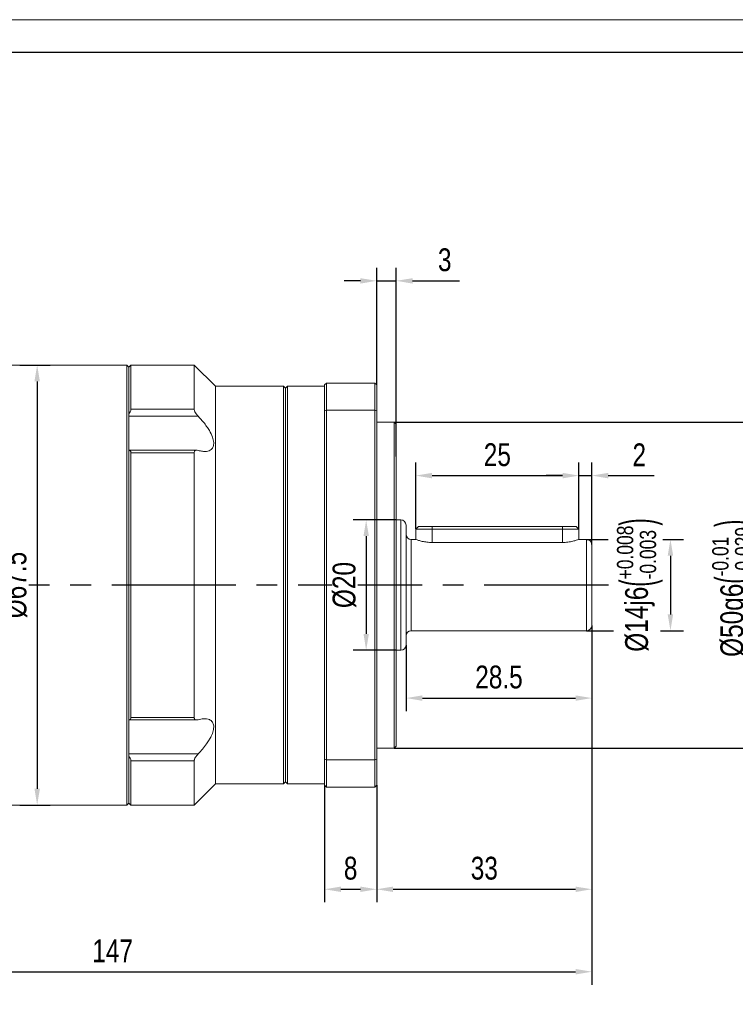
# Model space of a CAD drawing. Header units: millimetres. Extents: x 1341 to 1765, y 1010 to 1310.
# Tile 9 of 10: x 1546 to 1656, y 1159 to 1310. Entities that reach past the tile are written whole.
import ezdxf

# ---------------------------------------------------------------- set-up
doc = ezdxf.new("R2010")
doc.units = ezdxf.units.MM
doc.set_wipeout_variables(frame=1)
doc.header["$PDSIZE"] = -5
doc.linetypes.add('CENTER2', pattern=[28.575, 19.05, -3.175, 3.175, -3.175])
doc.layers.get('0').update_dxf_attribs({"lineweight": 18})
doc.layers.get('Defpoints').update_dxf_attribs({"lineweight": 18})
for name, color, linetype in [('1轮廓实线层', 7, 'Continuous'), ('3中心线层', 1, 'CENTER2'), ('7标注层', 4, 'Continuous')]:
    doc.layers.add(name, color=color, linetype=linetype)
doc.layers.add('图框_外框线', color=7, linetype='Continuous', lineweight=18)
doc.styles.add('TH_GBDIM', font='txt', dxfattribs={"width": 0.8})
doc.dimstyles.new('TH_GBDIM', dxfattribs={"dimtxt": 3.5, "dimasz": 2.5, "dimexe": 2, "dimexo": 0, "dimgap": 1.5, "dimtad": 1, "dimdec": 1, "dimdsep": 46, "dimtxsty": 'TH_GBDIM', "dimcen": 2.5, "dimdle": 5, "dimclrd": 4, "dimclre": 4, "dimclrt": 3, "dimadec": 0, "dimazin": 2, "dimtfac": 0.714286, "dimtdec": 1, "dimtmove": 0, "dimatfit": 3, "dimfxl": 1, "dimtolj": 1, "dimarcsym": 0})

# ---------------------------------------------------------------- blocks, each defined once
blk = doc.blocks.new('*D25')
at = {"layer": '7标注层', "color": 4, "lineweight": -2}
for p, q in [((1603.39, 1247.98), (1662.36, 1247.98)), ((1660.36, 1245.48), (1660.36, 1200.48)), ((1603.39, 1197.98), (1662.36, 1197.98))]:
    blk.add_line(p, q, dxfattribs=at)
at = {"layer": '7标注层', "color": 4}
for points in [[(1660.77, 1245.48), (1659.94, 1245.48), (1660.36, 1247.98)], [(1659.94, 1200.48), (1660.77, 1200.48), (1660.36, 1197.98)]]:
    blk.add_solid(points, dxfattribs=at)
at = {"layer": 'Defpoints', "color": 0}
for p in [(1603.39, 1247.98), (1603.39, 1197.98), (1660.36, 1197.98)]:
    blk.add_point(p, dxfattribs=at)
at = {"layer": '7标注层', "color": 3, "insert": (1655.65, 1222.48), "char_height": 3.5, "attachment_point": 5, "rotation": 90, "style": 'TH_GBDIM'}
blk.add_mtext('\\A1;{\\A1;{%%c50}{}{g6\\H0.7143x;{\\H2x;\\W0.5;(}\\S-0.01^ -0.029;{\\H2x;\\W0.5;)}}}', dxfattribs=at)
blk = doc.blocks.new('*D29')
at = {"layer": '7标注层', "color": 4, "lineweight": -2}
for p, q in [((1606.69, 1231.58), (1606.69, 1241.77)), ((1631.69, 1231.58), (1631.69, 1241.77)), ((1609.19, 1239.77), (1629.19, 1239.77))]:
    blk.add_line(p, q, dxfattribs=at)
at = {"layer": '7标注层', "color": 4}
for points in [[(1609.19, 1240.19), (1609.19, 1239.35), (1606.69, 1239.77)], [(1629.19, 1239.35), (1629.19, 1240.19), (1631.69, 1239.77)]]:
    blk.add_solid(points, dxfattribs=at)
at = {"layer": 'Defpoints', "color": 0}
for p in [(1631.69, 1239.77), (1606.69, 1231.58), (1631.69, 1231.58)]:
    blk.add_point(p, dxfattribs=at)
at = {"layer": '7标注层', "color": 3, "insert": (1619.19, 1242.96), "char_height": 3.5, "attachment_point": 5, "style": 'TH_GBDIM'}
blk.add_mtext('\\A1;25', dxfattribs=at)
blk = doc.blocks.new('*D30')
at = {"layer": '7标注层', "color": 4, "lineweight": -2}
for p, q in [((1631.69, 1231.58), (1631.69, 1241.77)), ((1633.69, 1229.18), (1633.69, 1241.77)), ((1629.19, 1239.77), (1626.69, 1239.77)), ((1631.69, 1239.77), (1633.69, 1239.77)), ((1636.19, 1239.77), (1643.24, 1239.77))]:
    blk.add_line(p, q, dxfattribs=at)
at = {"layer": '7标注层', "color": 4}
for points in [[(1629.19, 1239.35), (1629.19, 1240.19), (1631.69, 1239.77)], [(1636.19, 1240.19), (1636.19, 1239.35), (1633.69, 1239.77)]]:
    blk.add_solid(points, dxfattribs=at)
at = {"layer": 'Defpoints', "color": 0}
for p in [(1633.69, 1239.77), (1631.69, 1231.58), (1633.69, 1229.18)]:
    blk.add_point(p, dxfattribs=at)
at = {"layer": '7标注层', "color": 3, "insert": (1640.96, 1242.96), "char_height": 3.5, "attachment_point": 5, "style": 'TH_GBDIM'}
blk.add_mtext('\\A1;2', dxfattribs=at)
blk = doc.blocks.new('*D31')
at = {"layer": '7标注层', "color": 4, "lineweight": -2}
for p, q in [((1633.69, 1216.78), (1633.69, 1203.64)), ((1605.19, 1213.78), (1605.19, 1203.64)), ((1607.69, 1205.64), (1631.19, 1205.64))]:
    blk.add_line(p, q, dxfattribs=at)
at = {"layer": '7标注层', "color": 4}
for points in [[(1607.69, 1206.05), (1607.69, 1205.22), (1605.19, 1205.64)], [(1631.19, 1205.22), (1631.19, 1206.05), (1633.69, 1205.64)]]:
    blk.add_solid(points, dxfattribs=at)
at = {"layer": 'Defpoints', "color": 0}
for p in [(1633.69, 1216.78), (1605.19, 1213.78), (1633.69, 1205.64)]:
    blk.add_point(p, dxfattribs=at)
at = {"layer": '7标注层', "color": 3, "insert": (1619.44, 1208.85), "char_height": 3.5, "attachment_point": 5, "style": 'TH_GBDIM'}
blk.add_mtext('\\A1;28.5', dxfattribs=at)
blk = doc.blocks.new('*D32')
at = {"layer": '7标注层', "color": 4, "lineweight": -2}
for p, q in [((1633.69, 1213.37), (1633.69, 1174.31)), ((1600.69, 1192.28), (1600.69, 1174.31)), ((1603.19, 1176.31), (1631.19, 1176.31))]:
    blk.add_line(p, q, dxfattribs=at)
at = {"layer": '7标注层', "color": 4}
for points in [[(1603.19, 1176.72), (1603.19, 1175.89), (1600.69, 1176.31)], [(1631.19, 1175.89), (1631.19, 1176.72), (1633.69, 1176.31)]]:
    blk.add_solid(points, dxfattribs=at)
at = {"layer": 'Defpoints', "color": 0}
for p in [(1633.69, 1213.37), (1600.69, 1192.28), (1633.69, 1176.31)]:
    blk.add_point(p, dxfattribs=at)
at = {"layer": '7标注层', "color": 3, "insert": (1617.19, 1179.52), "char_height": 3.5, "attachment_point": 5, "style": 'TH_GBDIM'}
blk.add_mtext('\\A1;33', dxfattribs=at)
blk = doc.blocks.new('*D33')
at = {"layer": '7标注层', "color": 4, "lineweight": -2}
for p, q in [((1633.69, 1216.78), (1633.69, 1161.66)), ((1486.69, 1193.18), (1486.69, 1161.66)), ((1489.19, 1163.66), (1631.19, 1163.66))]:
    blk.add_line(p, q, dxfattribs=at)
at = {"layer": '7标注层', "color": 4}
for points in [[(1489.19, 1164.08), (1489.19, 1163.24), (1486.69, 1163.66)], [(1631.19, 1163.24), (1631.19, 1164.08), (1633.69, 1163.66)]]:
    blk.add_solid(points, dxfattribs=at)
at = {"layer": 'Defpoints', "color": 0}
for p in [(1633.69, 1216.78), (1486.69, 1193.18), (1633.69, 1163.66)]:
    blk.add_point(p, dxfattribs=at)
at = {"layer": '7标注层', "color": 3, "insert": (1560.19, 1166.86), "char_height": 3.5, "attachment_point": 5, "style": 'TH_GBDIM'}
blk.add_mtext('\\A1;147', dxfattribs=at)
blk = doc.blocks.new('*D34')
at = {"layer": '7标注层', "color": 4, "lineweight": -2}
for p, q in [((1600.69, 1253.68), (1600.69, 1271.65)), ((1603.69, 1242.68), (1603.69, 1271.65)), ((1598.19, 1269.65), (1595.69, 1269.65)), ((1600.69, 1269.65), (1603.69, 1269.65)), ((1606.19, 1269.65), (1613.38, 1269.65))]:
    blk.add_line(p, q, dxfattribs=at)
at = {"layer": '7标注层', "color": 4}
for points in [[(1598.19, 1269.23), (1598.19, 1270.06), (1600.69, 1269.65)], [(1606.19, 1270.06), (1606.19, 1269.23), (1603.69, 1269.65)]]:
    blk.add_solid(points, dxfattribs=at)
at = {"layer": 'Defpoints', "color": 0}
for p in [(1603.69, 1269.65), (1600.69, 1253.68), (1603.69, 1242.68)]:
    blk.add_point(p, dxfattribs=at)
at = {"layer": '7标注层', "color": 3, "insert": (1611.12, 1272.86), "char_height": 3.5, "attachment_point": 5, "style": 'TH_GBDIM'}
blk.add_mtext('\\A1;3', dxfattribs=at)
blk = doc.blocks.new('*D36')
at = {"layer": '7标注层', "color": 4, "lineweight": -2}
for p, q in [((1632.89, 1229.98), (1636.17, 1229.98)), ((1644.57, 1229.98), (1647.74, 1229.98)), ((1645.74, 1227.48), (1645.74, 1218.48)), ((1632.89, 1215.98), (1636.99, 1215.98)), ((1644.22, 1215.98), (1647.74, 1215.98))]:
    blk.add_line(p, q, dxfattribs=at)
at = {"layer": '7标注层', "color": 4}
for points in [[(1646.16, 1227.48), (1645.32, 1227.48), (1645.74, 1229.98)], [(1645.32, 1218.48), (1646.16, 1218.48), (1645.74, 1215.98)]]:
    blk.add_solid(points, dxfattribs=at)
at = {"layer": 'Defpoints', "color": 0}
for p in [(1632.89, 1229.98), (1632.89, 1215.98), (1645.74, 1215.98)]:
    blk.add_point(p, dxfattribs=at)
at = {"layer": '7标注层', "color": 3, "insert": (1641.04, 1222.98), "char_height": 3.5, "attachment_point": 5, "rotation": 90, "style": 'TH_GBDIM'}
blk.add_mtext('\\A1;{\\A1;{%%c14}{}{j6\\H0.7143x;{\\H2x;\\W0.5;(}\\S+0.008^ -0.003;{\\H2x;\\W0.5;)}}}', dxfattribs=at)
blk = doc.blocks.new('*D37')
at = {"layer": '7标注层', "color": 4, "lineweight": -2}
for p, q in [((1592.69, 1192.28), (1592.69, 1174.31)), ((1600.69, 1191.54), (1600.69, 1174.31)), ((1595.19, 1176.31), (1598.19, 1176.31))]:
    blk.add_line(p, q, dxfattribs=at)
at = {"layer": '7标注层', "color": 4}
for points in [[(1595.19, 1176.72), (1595.19, 1175.89), (1592.69, 1176.31)], [(1598.19, 1175.89), (1598.19, 1176.72), (1600.69, 1176.31)]]:
    blk.add_solid(points, dxfattribs=at)
at = {"layer": 'Defpoints', "color": 0}
for p in [(1592.69, 1192.28), (1600.69, 1191.54), (1600.69, 1176.31)]:
    blk.add_point(p, dxfattribs=at)
at = {"layer": '7标注层', "color": 3, "insert": (1596.69, 1179.52), "char_height": 3.5, "attachment_point": 5, "style": 'TH_GBDIM'}
blk.add_mtext('\\A1;8', dxfattribs=at)
blk = doc.blocks.new('*D38')
at = {"layer": '7标注层', "color": 4, "lineweight": -2}
for p, q in [((1603.69, 1232.98), (1597.07, 1232.98)), ((1599.07, 1230.48), (1599.07, 1215.48)), ((1603.69, 1212.98), (1597.07, 1212.98))]:
    blk.add_line(p, q, dxfattribs=at)
at = {"layer": '7标注层', "color": 4}
for points in [[(1599.49, 1230.48), (1598.66, 1230.48), (1599.07, 1232.98)], [(1598.66, 1215.48), (1599.49, 1215.48), (1599.07, 1212.98)]]:
    blk.add_solid(points, dxfattribs=at)
at = {"layer": 'Defpoints', "color": 0}
for p in [(1603.69, 1232.98), (1599.07, 1212.98), (1603.69, 1212.98)]:
    blk.add_point(p, dxfattribs=at)
at = {"layer": '7标注层', "color": 3, "insert": (1595.74, 1222.98), "char_height": 3.5, "attachment_point": 5, "rotation": 90, "style": 'TH_GBDIM'}
blk.add_mtext('\\A1;{%%c20}{}{}', dxfattribs=at)
blk = doc.blocks.new('*D39')
at = {"layer": '7标注层', "color": 4, "lineweight": -2}
for p, q in [((1545.94, 1256.73), (1550.61, 1256.73)), ((1548.61, 1254.23), (1548.61, 1191.73)), ((1545.94, 1189.23), (1550.61, 1189.23))]:
    blk.add_line(p, q, dxfattribs=at)
at = {"layer": '7标注层', "color": 4}
for points in [[(1549.03, 1254.23), (1548.19, 1254.23), (1548.61, 1256.73)], [(1548.19, 1191.73), (1549.03, 1191.73), (1548.61, 1189.23)]]:
    blk.add_solid(points, dxfattribs=at)
at = {"layer": 'Defpoints', "color": 0}
for p in [(1545.94, 1256.73), (1545.94, 1189.23), (1548.61, 1189.23)]:
    blk.add_point(p, dxfattribs=at)
at = {"layer": '7标注层', "color": 3, "insert": (1545.27, 1222.98), "char_height": 3.5, "attachment_point": 5, "rotation": 90, "style": 'TH_GBDIM'}
blk.add_mtext('\\A1;{%%c67.5}{}{}', dxfattribs=at)

msp = doc.modelspace()

# ---------------------------------------------------------------- linework, layer by layer
at = {"color": 7, "linetype": 'Continuous', "lineweight": 15}
for p, q in [((1562.38727, 1256.72698), (1533.98727, 1256.72698)), ((1562.68727, 1256.42698), (1562.38727, 1256.72698)), ((1562.38727, 1222.97698), (1562.38727, 1256.72698)), ((1562.98727, 1256.72698), (1562.68727, 1256.42698)), ((1562.68727, 1256.42698), (1562.68727, 1222.97698)), ((1562.68727, 1249.26306), (1562.68727, 1256.42698)), ((1572.68727, 1256.72698), (1562.98727, 1256.72698)), ((1562.98727, 1256.72698), (1562.98727, 1249.94296)), ((1575.93727, 1253.47698), (1572.68727, 1256.72698)), ((1572.68727, 1256.72698), (1572.68727, 1249.94296)), ((1592.98727, 1253.97698), (1592.68727, 1253.67698)), ((1592.98727, 1253.97698), (1592.98727, 1249.80979)), ((1592.98727, 1253.97698), (1600.38727, 1253.97698)), ((1600.38727, 1249.80979), (1600.38727, 1253.97698)), ((1600.68727, 1253.67698), (1600.38727, 1253.97698)), ((1586.38727, 1253.47698), (1575.93727, 1253.47698)), ((1575.93727, 1253.47698), (1575.93727, 1192.47698)), ((1586.68727, 1253.17698), (1586.38727, 1253.47698)), ((1586.38727, 1192.47698), (1586.38727, 1253.47698)), ((1586.98727, 1253.47698), (1586.68727, 1253.17698)), ((1586.68727, 1192.77698), (1586.68727, 1253.17698)), ((1592.68727, 1253.47698), (1586.98727, 1253.47698)), ((1586.98727, 1253.47698), (1586.98727, 1192.47698)), ((1592.68727, 1249.69776), (1592.68727, 1253.67698)), ((1600.68727, 1253.67698), (1600.68727, 1249.69776)), ((1562.98727, 1249.94296), (1572.68727, 1249.94296)), ((1592.68727, 1249.69776), (1592.98727, 1249.80979)), ((1592.68727, 1196.2562), (1592.68727, 1249.69776)), ((1600.38727, 1249.80979), (1592.98727, 1249.80979)), ((1592.98727, 1249.80979), (1592.98727, 1196.14416)), ((1600.38727, 1196.14416), (1600.38727, 1249.80979)), ((1600.38727, 1249.80979), (1600.68727, 1249.69776)), ((1600.68727, 1249.69776), (1600.68727, 1196.2562)), ((1573.31102, 1248.87383), (1562.68727, 1248.87383)), ((1603.38727, 1247.97698), (1600.68727, 1247.97698)), ((1603.68727, 1247.67698), (1603.38727, 1247.97698)), ((1603.38727, 1222.97698), (1603.38727, 1247.97698)), ((1603.68727, 1247.67698), (1603.68727, 1222.97698)), ((1573.08522, 1243.67091), (1562.68727, 1243.67091)), ((1562.68727, 1202.29016), (1562.68727, 1243.66379)), ((1572.68727, 1243.27225), (1562.98727, 1243.27225)), ((1562.98727, 1243.27225), (1562.98727, 1202.6817)), ((1572.68727, 1243.27225), (1572.68727, 1202.6817)), ((1604.38727, 1232.97698), (1603.68727, 1232.97698)), ((1605.18727, 1232.17698), (1605.18727, 1222.97698)), ((1607.08727, 1231.97698), (1606.68727, 1231.57698)), ((1606.68727, 1231.57698), (1606.68727, 1229.97698)), ((1609.18727, 1231.57698), (1606.68727, 1231.57698)), ((1607.08727, 1231.97698), (1609.18727, 1231.97698)), ((1609.18727, 1231.97698), (1609.18727, 1231.57698)), ((1609.18727, 1231.97698), (1629.18727, 1231.97698)), ((1629.18727, 1231.57698), (1609.18727, 1231.57698)), ((1629.18727, 1231.57698), (1629.18727, 1231.97698)), ((1629.18727, 1231.97698), (1631.28727, 1231.97698)), ((1631.68727, 1231.57698), (1629.18727, 1231.57698)), ((1631.68727, 1231.57698), (1631.28727, 1231.97698)), ((1631.68727, 1229.97698), (1631.68727, 1231.57698)), ((1606.68727, 1229.97698), (1605.98727, 1229.97698)), ((1632.88727, 1229.97698), (1631.68727, 1229.97698)), ((1629.18727, 1229.51533), (1609.18727, 1229.51533)), ((1633.68727, 1229.17698), (1633.68727, 1222.97698)), ((1562.38727, 1189.22698), (1562.38727, 1222.97698)), ((1562.68727, 1222.97698), (1562.68727, 1189.52698)), ((1603.38727, 1197.97698), (1603.38727, 1222.97698)), ((1603.68727, 1222.97698), (1603.68727, 1198.27698)), ((1605.18727, 1222.97698), (1605.18727, 1213.77698)), ((1633.68727, 1222.97698), (1633.68727, 1216.77698)), ((1605.98727, 1215.97698), (1632.88727, 1215.97698)), ((1603.68727, 1212.97698), (1604.38727, 1212.97698)), ((1562.98727, 1202.6817), (1572.68727, 1202.6817)), ((1562.68727, 1202.28305), (1573.08287, 1202.28305)), ((1600.68727, 1197.97698), (1603.38727, 1197.97698)), ((1603.38727, 1197.97698), (1603.68727, 1198.27698)), ((1562.68727, 1197.08013), (1573.31102, 1197.08013)), ((1562.68727, 1189.52698), (1562.68727, 1196.6909)), ((1562.98727, 1196.01099), (1562.98727, 1189.22698)), ((1572.68727, 1196.01099), (1562.98727, 1196.01099)), ((1572.68727, 1196.01099), (1572.68727, 1189.22698)), ((1592.98727, 1196.14416), (1592.68727, 1196.2562)), ((1592.68727, 1192.27698), (1592.68727, 1196.2562)), ((1592.98727, 1196.14416), (1592.98727, 1191.97698)), ((1592.98727, 1196.14416), (1600.38727, 1196.14416)), ((1600.68727, 1196.2562), (1600.38727, 1196.14416)), ((1600.38727, 1191.97698), (1600.38727, 1196.14416)), ((1600.68727, 1196.2562), (1600.68727, 1192.27698)), ((1572.68727, 1189.22698), (1575.93727, 1192.47698)), ((1575.93727, 1192.47698), (1586.38727, 1192.47698)), ((1586.38727, 1192.47698), (1586.68727, 1192.77698)), ((1586.68727, 1192.77698), (1586.98727, 1192.47698)), ((1586.98727, 1192.47698), (1592.68727, 1192.47698)), ((1592.68727, 1192.27698), (1592.98727, 1191.97698)), ((1600.38727, 1191.97698), (1592.98727, 1191.97698)), ((1600.38727, 1191.97698), (1600.68727, 1192.27698)), ((1533.98727, 1189.22698), (1562.38727, 1189.22698)), ((1562.38727, 1189.22698), (1562.68727, 1189.52698)), ((1562.68727, 1189.52698), (1562.98727, 1189.22698)), ((1562.98727, 1189.22698), (1572.68727, 1189.22698))]:
    msp.add_line(p, q, dxfattribs=at)
at = {"color": 8, "linetype": 'Continuous', "lineweight": 15}
for p, q in [((1604.38727, 1222.97698), (1604.38727, 1232.97698)), ((1609.18727, 1229.51533), (1609.18727, 1231.57698)), ((1629.18727, 1229.51533), (1629.18727, 1231.57698)), ((1605.98727, 1229.97698), (1605.98727, 1222.97698)), ((1632.88727, 1222.97698), (1632.88727, 1229.97698)), ((1604.38727, 1212.97698), (1604.38727, 1222.97698)), ((1605.98727, 1222.97698), (1605.98727, 1215.97698)), ((1632.88727, 1215.97698), (1632.88727, 1222.97698))]:
    msp.add_line(p, q, dxfattribs=at)
at = {"color": 7, "linetype": 'Continuous', "lineweight": 15}
for centre, start, end in [((1604.38727, 1232.17698), 0, 90), ((1605.98727, 1230.77698), 180, 270), ((1632.88727, 1229.17698), 0, 90), ((1632.88727, 1216.77698), 270, 0), ((1605.98727, 1215.17698), 90, 180), ((1604.38727, 1213.77698), 270, 0)]:
    msp.add_arc(centre, 0.8, start, end, dxfattribs=at)
for points, knots in [([(1562.68727, 1249.26306), (1562.75082, 1249.35916), (1562.86549, 1249.53256), (1562.96905, 1249.77468), (1562.98151, 1249.88975), (1562.98727, 1249.94296)], [0, 0, 0, 0, 0.400550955, 0.722791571, 1, 1, 1, 1]), ([(1572.68727, 1249.94296), (1572.69427, 1249.88312), (1572.70825, 1249.76369), (1572.82213, 1249.51171), (1573.01911, 1249.19989), (1573.20644, 1248.99065), (1573.31102, 1248.87383)], [0, 0, 0, 0, 0.1947304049, 0.3885981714, 0.6586521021, 1, 1, 1, 1]), ([(1573.31102, 1248.87383), (1573.58891, 1248.57065), (1574.04179, 1248.07654), (1574.60882, 1247.3238), (1575.10826, 1246.55662), (1575.52739, 1245.70029), (1575.72737, 1244.83623), (1575.64418, 1244.18493), (1575.35578, 1243.78757), (1574.9855, 1243.57411), (1574.53976, 1243.46751), (1573.98149, 1243.46797), (1573.53461, 1243.57845), (1573.31102, 1243.63373)], [0, 0, 0, 0, 0.119866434, 0.195351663, 0.270738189, 0.386071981, 0.481180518, 0.57650363, 0.668567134, 0.737994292, 0.807532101, 0.903700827, 1, 1, 1, 1]), ([(1562.98727, 1243.27225), (1562.98017, 1243.33951), (1562.966, 1243.47373), (1562.85832, 1243.61203), (1562.74842, 1243.64529), (1562.68727, 1243.66379)], [0, 0, 0, 0, 0.3081986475, 0.6150320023, 1, 1, 1, 1]), ([(1573.31102, 1243.63373), (1573.19844, 1243.65585), (1573.00866, 1243.69313), (1572.81141, 1243.60596), (1572.70546, 1243.4664), (1572.69303, 1243.33377), (1572.68727, 1243.27225)], [0, 0, 0, 0, 0.367385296, 0.619296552, 0.823427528, 1, 1, 1, 1]), ([(1609.18727, 1229.51533), (1608.91645, 1229.52545), (1608.37523, 1229.54569), (1607.64615, 1229.68585), (1607.07662, 1229.84204), (1606.72902, 1229.96189), (1606.71838, 1229.96589), (1606.71395, 1229.96755)], [0, 0, 0, 0, 0.205362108, 0.41039438, 0.623842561, 0.843662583, 1, 1, 1, 1]), ([(1631.66058, 1229.96755), (1631.66862, 1229.97038), (1631.70626, 1229.98367), (1631.50986, 1229.91347), (1631.08795, 1229.7795), (1630.43041, 1229.61942), (1629.75243, 1229.52624), (1629.32567, 1229.518), (1629.18727, 1229.51533)], [0, 0, 0, 0, 0.054669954, 0.256096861, 0.460439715, 0.675723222, 0.894835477, 1, 1, 1, 1]), ([(1562.68727, 1202.29016), (1562.75082, 1202.30971), (1562.86549, 1202.34497), (1562.96905, 1202.48932), (1562.98151, 1202.62087), (1562.98727, 1202.6817)], [0, 0, 0, 0, 0.4005509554, 0.7227915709, 1, 1, 1, 1]), ([(1572.68727, 1202.6817), (1572.69427, 1202.6142), (1572.70825, 1202.47948), (1572.82213, 1202.3395), (1573.01911, 1202.26102), (1573.20644, 1202.29901), (1573.31102, 1202.32023)], [0, 0, 0, 0, 0.194730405, 0.388598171, 0.658652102, 1, 1, 1, 1]), ([(1573.31102, 1202.32023), (1573.58891, 1202.38628), (1574.04179, 1202.49392), (1574.60882, 1202.47437), (1575.10826, 1202.34523), (1575.52739, 1202.01471), (1575.72737, 1201.39891), (1575.64418, 1200.64453), (1575.35578, 1199.88725), (1574.9855, 1199.20601), (1574.53976, 1198.52965), (1573.98149, 1197.80616), (1573.53461, 1197.32225), (1573.31102, 1197.08013)], [0, 0, 0, 0, 0.119866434, 0.195351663, 0.270738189, 0.386071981, 0.481180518, 0.57650363, 0.668567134, 0.737994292, 0.807532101, 0.903700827, 1, 1, 1, 1]), ([(1562.98727, 1196.01099), (1562.98017, 1196.07077), (1562.966, 1196.19006), (1562.85832, 1196.43289), (1562.74842, 1196.59865), (1562.68727, 1196.6909)], [0, 0, 0, 0, 0.308198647, 0.615032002, 1, 1, 1, 1]), ([(1573.31102, 1197.08013), (1573.19844, 1196.95381), (1573.00866, 1196.74086), (1572.81141, 1196.42207), (1572.70546, 1196.1806), (1572.69303, 1196.06473), (1572.68727, 1196.01099)], [0, 0, 0, 0, 0.367385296, 0.619296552, 0.823427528, 1, 1, 1, 1])]:
    msp.add_open_spline(points, degree=3, knots=knots, dxfattribs=at)
at = {"layer": '3中心线层'}
msp.add_line((1636.24302, 1222.97698), (1481.94348, 1222.97698), dxfattribs=at)
at = {"layer": '图框_外框线', "color": 3}
msp.add_lwpolyline([(1341.31016, 1009.78694), (1765.44922, 1009.78694), (1765.44922, 1309.71385), (1341.31016, 1309.71385)], close=True, dxfattribs=at)
at = {"layer": '图框_外框线', "color": 3, "lineweight": 25}
msp.add_lwpolyline([(1366.55653, 1014.83621), (1760.39995, 1014.83621), (1760.39995, 1304.66458), (1366.55653, 1304.66458)], close=True, dxfattribs=at)

# ---------------------------------------------------------------- dimensions: what is measured, and where the dimension line sits
at = {"layer": '7标注层'}
for base, p1, p2, picture, middle in [((1603.68727, 1269.6473), (1600.68727, 1253.67698), (1603.68727, 1242.67698), '*D34', (1611.1206, 1269.6473)), ((1631.68727, 1239.76956), (1606.68727, 1231.57698), (1631.68727, 1231.57698), '*D29', (1619.18727, 1239.76956)), ((1633.68727, 1163.65898), (1486.68727, 1193.17698), (1633.68727, 1216.77698), '*D33', (1560.18727, 1163.65898)), ((1633.68727, 1205.6379), (1605.18727, 1213.77698), (1633.68727, 1216.77698), '*D31', (1619.43727, 1205.6379)), ((1633.68727, 1176.30665), (1600.68727, 1192.27698), (1633.68727, 1213.37136), '*D32', (1617.18727, 1176.30665))]:
    dim = msp.add_linear_dim(base=base, p1=p1, p2=p2, dimstyle='TH_GBDIM', override={"dimdec": 4}, dxfattribs=at)
    dim.commit()
    dim.dimension.update_dxf_attribs({"geometry": picture, "text_midpoint": middle, "dimtype": 160})
for base, p1, p2, text, override, picture, middle in [((1660.35668, 1197.97698), (1603.38727, 1247.97698), (1603.38727, 1197.97698), '{\\A1;{%%c<>}{}{g6\\H0.7143x;{\\H2x;\\W0.5;(}\\S-0.01^ -0.029;{\\H2x;\\W0.5;)}}}', {"dimdec": 4, "dimtp": -0.01, "dimtm": 0.029, "dimtdec": 3, "dimtzin": 8}, '*D25', (1660.35668, 1222.48191)), ((1645.74106, 1215.97698), (1632.88727, 1229.97698), (1632.88727, 1215.97698), '{\\A1;{%%c<>}{}{j6\\H0.7143x;{\\H2x;\\W0.5;(}\\S+0.008^ -0.003;{\\H2x;\\W0.5;)}}}', {"dimdec": 4, "dimtp": 0.008, "dimtm": 0.003, "dimtdec": 3, "dimtzin": 8}, '*D36', (1645.74106, 1222.97698))]:
    dim = msp.add_linear_dim(base=base, p1=p1, p2=p2, angle=90, text=text, dimstyle='TH_GBDIM', override=override, dxfattribs=at)
    dim.commit()
    dim.dimension.update_dxf_attribs({"geometry": picture, "text_midpoint": middle, "dimtype": 160})
for base, p1, p2, picture, middle in [((1633.68727, 1239.76956), (1631.68727, 1231.57698), (1633.68727, 1229.17698), '*D30', (1640.96157, 1242.9609)), ((1600.68727, 1176.30665), (1592.68727, 1192.27698), (1600.68727, 1191.5441), '*D37', (1596.68727, 1179.51755))]:
    dim = msp.add_linear_dim(base=base, p1=p1, p2=p2, dimstyle='TH_GBDIM', override={"dimdec": 4}, dxfattribs=at)
    dim.commit()
    dim.dimension.update_dxf_attribs({"geometry": picture, "text_midpoint": middle})

# ---------------------------------------------------------------- next in the draw order: wipeouts: each hides what was drawn before it
for points in [[(1547.31044, 1217.04364), (1543.41044, 1217.04364), (1543.41044, 1228.91031), (1547.31044, 1228.91031)], [(1597.77374, 1219.04364), (1593.87374, 1219.04364), (1593.87374, 1226.91031), (1597.77374, 1226.91031)]]:
    msp.add_wipeout(points).dxf.layer = '1轮廓实线层'

# ---------------------------------------------------------------- next in the draw order: dimensions: what is measured, and where the dimension line sits
dim = msp.add_linear_dim(base=(1548.61044, 1189.22698), p1=(1545.94334, 1256.72698), p2=(1545.94334, 1189.22698), angle=90, text='{%%c<>}{}{}', dimstyle='TH_GBDIM', override={"dimexo": 0, "dimgap": 1.5, "dimtad": 1, "dimjust": 0, "dimdec": 4, "dimlfac": 1, "dimse1": 0, "dimse2": 0, "dimsd1": 0, "dimsd2": 0}, dxfattribs=at)
dim.commit()
dim.dimension.update_dxf_attribs({"geometry": '*D39', "text_midpoint": (1545.27175, 1222.97698)})
dim = msp.add_linear_dim(base=(1599.07374, 1212.97698), p1=(1603.68727, 1232.97698), p2=(1603.68727, 1212.97698), angle=90, text='{%%c<>}{}{}', dimstyle='TH_GBDIM', override={"dimdec": 4}, dxfattribs=at)
dim.commit()
dim.dimension.update_dxf_attribs({"geometry": '*D38', "text_midpoint": (1599.07374, 1222.97698), "dimtype": 160})

doc.saveas('drawing.dxf')
